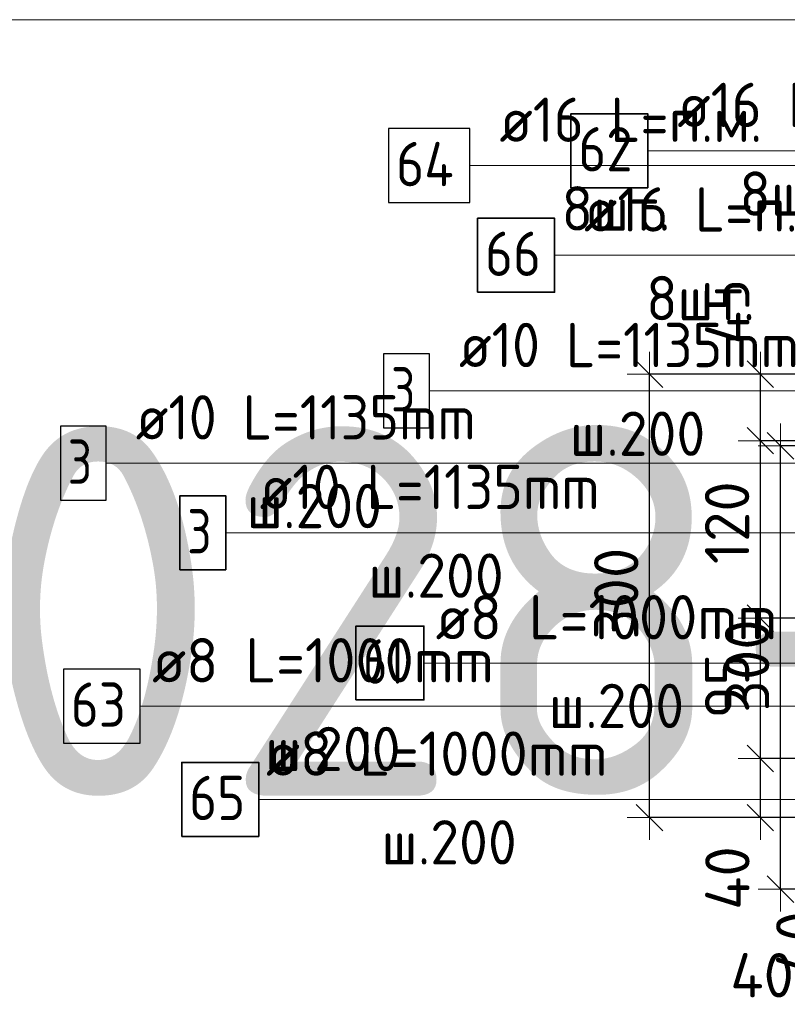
# Model space of a CAD drawing. Header units: metres. Extents: x -38 to 97, y -15 to 21.
# Tile 109 of 216: x 71.579 to 72.099, y 6.206 to 6.872. Entities that reach past the tile are written whole.
import ezdxf

# ---------------------------------------------------------------- set-up
doc = ezdxf.new("R2010")
doc.units = ezdxf.units.M
doc.header["$PDMODE"] = 65
for name, color, linetype, lineweight in [('XR$3$Арм.стержн. Арматура края', 96, 'Continuous', 35), ('XR$3$Арм.стержн. Хомут', 240, 'Continuous', 35), ('XR$3$Арм.стержн.горизонт. 1', 180, 'Continuous', 35), ('XR$4$Арм.стержн. Арматура края', 96, 'Continuous', 35), ('XR$4$Арм.стержн. Хомут', 240, 'Continuous', 35), ('XR$4$Арм.стержн.горизонт. 1', 180, 'Continuous', 35), ('XR$4$Размерная линия (1)', 7, 'Continuous', 13), ('XR$6$Арм.стержн. Арматура края', 96, 'Continuous', 35), ('XR$6$Арм.стержн. Хомут', 240, 'Continuous', 35), ('XR$6$Арм.стержн.горизонт. 1', 180, 'Continuous', 35), ('XR$6$Размерная линия (1)', 7, 'Continuous', 13)]:
    doc.layers.add(name, color=color, linetype=linetype, lineweight=lineweight)
doc.styles.add('ISOCPEUR', font='txt')
doc.dimstyles.new('DIMSTYLE_12', dxfattribs={"dimtxt": 0.03, "dimasz": 0.03, "dimexe": 0, "dimexo": 0, "dimgap": 0.015, "dimtad": 2, "dimdec": 0, "dimlfac": 1000, "dimrnd": 1, "dimzin": 12, "dimdsep": 46, "dimtxsty": 'ISOCPEUR', "dimblk1": 'ALL_ML_STRICH', "dimblk2": 'ALL_ML_STRICH', "dimsah": 1, "dimcen": 0, "dimclrd": 7, "dimclre": 256, "dimclrt": 7, "dimadec": 0, "dimazin": 0, "dimtfac": 1, "dimtdec": 0, "dimtix": 1, "dimtmove": 2, "dimatfit": 3, "dimfxl": 0, "dimtzin": 0, "dimlwd": 0, "dimlwe": -3, "dimarcsym": 0})
doc.dimstyles.new('DIMSTYLE_14', dxfattribs={"dimtxt": 0.03, "dimasz": 0.03, "dimexe": 0, "dimexo": 0, "dimgap": 0.015, "dimtad": 2, "dimdec": 0, "dimlfac": 1000, "dimrnd": 1, "dimzin": 12, "dimdsep": 46, "dimtxsty": 'ISOCPEUR', "dimblk1": 'ALL_ML_STRICH', "dimblk2": 'ALL_ML_STRICH', "dimsah": 1, "dimcen": 0, "dimclrd": 7, "dimclre": 256, "dimclrt": 7, "dimadec": 0, "dimazin": 0, "dimtfac": 1, "dimtdec": 0, "dimtix": 1, "dimtmove": 2, "dimatfit": 3, "dimfxl": 0, "dimtvp": 1.2, "dimtzin": 0, "dimlwd": 0, "dimlwe": -3, "dimarcsym": 0})
doc.dimstyles.new('DIMSTYLE_16', dxfattribs={"dimtxt": 0.03, "dimasz": 0.03, "dimexe": 0, "dimexo": 0, "dimgap": 0.015, "dimtad": 0, "dimdec": 0, "dimlfac": 1000, "dimrnd": 1, "dimzin": 12, "dimdsep": 46, "dimtxsty": 'ISOCPEUR', "dimblk1": 'ALL_ML_STRICH', "dimblk2": 'ALL_ML_STRICH', "dimsah": 1, "dimcen": 0, "dimclrd": 7, "dimclre": 256, "dimclrt": 7, "dimadec": 0, "dimazin": 0, "dimtfac": 1, "dimtdec": 0, "dimtix": 1, "dimtmove": 2, "dimatfit": 3, "dimfxl": 0, "dimtvp": 1.2, "dimtzin": 0, "dimlwd": 0, "dimlwe": -3, "dimarcsym": 0})

# ---------------------------------------------------------------- blocks, each defined once
blk = doc.blocks.new('ALL_ML_STRICH')
at = {"color": 0, "linetype": 'ByBlock', "lineweight": -2}
for p, q in [((0, -0.5), (0, 0.5)), ((-0.3, -0.3), (0.3, 0.3)), ((-1, 0), (0.5, 0))]:
    blk.add_line(p, q, dxfattribs=at)
blk = doc.blocks.new('*D348')
at = {"layer": 'DEFPOINTS', "color": 7, "linetype": 'Continuous', "lineweight": 13, "transparency": 33554687}
for p in [(72.21436, 6.58345), (72.09402, 6.28345), (72.21432, 6.28345)]:
    blk.add_point(p, dxfattribs=at)
at = {"layer": 'XR$4$Размерная линия (1)', "color": 9, "linetype": 'Continuous', "lineweight": -2, "true_color": 0xc7c7c7, "transparency": 33554687}
for p, q in [((72.19436, 6.58345), (72.09402, 6.58345)), ((72.19432, 6.28345), (72.09402, 6.28345))]:
    blk.add_line(p, q, dxfattribs=at)
at = {"layer": 'XR$4$Размерная линия (1)', "color": 7, "linetype": 'Continuous', "lineweight": -2, "transparency": 33554687}
blk.add_line((72.09402, 6.28345), (72.09402, 6.58345), dxfattribs=at)
at = {"layer": 'XR$4$Размерная линия (1)', "color": 7, "linetype": 'Continuous', "lineweight": 13, "transparency": 33554687, "xscale": 0.03, "yscale": 0.03, "zscale": 0.03}
for p, rotation in [((72.09402, 6.58345), 90), ((72.09402, 6.28345), 270)]:
    blk.add_blockref('ALL_ML_STRICH', p, dxfattribs=dict(at, rotation=rotation))
at = {"layer": 'XR$4$Размерная линия (1)', "color": 7, "linetype": 'Continuous', "lineweight": 13, "transparency": 33554687, "insert": (72.07152, 6.43495), "char_height": 0.03, "width": 0.09, "attachment_point": 5, "rotation": 90, "style": 'ISOCPEUR'}
blk.add_mtext('\\A1;{300}', dxfattribs=at)
blk = doc.blocks.new('*D576')
at = {"layer": 'DEFPOINTS', "color": 7, "linetype": 'Continuous', "lineweight": 13, "transparency": 33554687}
for p in [(72.25428, 6.32345), (72.16902, 6.28345), (72.21432, 6.28345)]:
    blk.add_point(p, dxfattribs=at)
at = {"layer": 'XR$4$Размерная линия (1)', "color": 9, "linetype": 'Continuous', "lineweight": -2, "true_color": 0xc7c7c7, "transparency": 33554687}
for p, q in [((72.23428, 6.32345), (72.16902, 6.32345)), ((72.19432, 6.28345), (72.16902, 6.28345))]:
    blk.add_line(p, q, dxfattribs=at)
at = {"layer": 'XR$4$Размерная линия (1)', "color": 7, "linetype": 'Continuous', "lineweight": -2, "transparency": 33554687}
blk.add_line((72.16902, 6.28345), (72.16902, 6.32345), dxfattribs=at)
at = {"layer": 'XR$4$Размерная линия (1)', "color": 7, "linetype": 'Continuous', "lineweight": 13, "transparency": 33554687, "xscale": 0.03, "yscale": 0.03, "zscale": 0.03}
for p, rotation in [((72.16902, 6.32345), 90), ((72.16902, 6.28345), 270)]:
    blk.add_blockref('ALL_ML_STRICH', p, dxfattribs=dict(at, rotation=rotation))
at = {"layer": 'XR$4$Размерная линия (1)', "color": 7, "linetype": 'Continuous', "lineweight": 13, "transparency": 33554687, "insert": (72.10616, 6.24707), "char_height": 0.03, "width": 0.06, "attachment_point": 5, "rotation": 90, "style": 'ISOCPEUR'}
blk.add_mtext('\\A1;{40}', dxfattribs=at)
blk = doc.blocks.new('*D793')
at = {"layer": 'DEFPOINTS', "color": 7, "linetype": 'Continuous', "lineweight": 13, "transparency": 33554687}
for p in [(72.1258, 6.63192), (72.00546, 6.33192), (72.12577, 6.33192)]:
    blk.add_point(p, dxfattribs=at)
at = {"layer": 'XR$6$Размерная линия (1)', "color": 9, "linetype": 'Continuous', "lineweight": -2, "true_color": 0xc7c7c7, "transparency": 33554687}
for p, q in [((72.1058, 6.63192), (72.00546, 6.63192)), ((72.10577, 6.33192), (72.00546, 6.33192))]:
    blk.add_line(p, q, dxfattribs=at)
at = {"layer": 'XR$6$Размерная линия (1)', "color": 7, "linetype": 'Continuous', "lineweight": -2, "transparency": 33554687}
blk.add_line((72.00546, 6.33192), (72.00546, 6.63192), dxfattribs=at)
at = {"layer": 'XR$6$Размерная линия (1)', "color": 7, "linetype": 'Continuous', "lineweight": 13, "transparency": 33554687, "xscale": 0.03, "yscale": 0.03, "zscale": 0.03}
for p, rotation in [((72.00546, 6.63192), 90), ((72.00546, 6.33192), 270)]:
    blk.add_blockref('ALL_ML_STRICH', p, dxfattribs=dict(at, rotation=rotation))
at = {"layer": 'XR$6$Размерная линия (1)', "color": 7, "linetype": 'Continuous', "lineweight": 13, "transparency": 33554687, "insert": (71.98296, 6.48342), "char_height": 0.03, "width": 0.09, "attachment_point": 5, "rotation": 90, "style": 'ISOCPEUR'}
blk.add_mtext('\\A1;{300}', dxfattribs=at)
blk = doc.blocks.new('*D795')
at = {"layer": 'DEFPOINTS', "color": 7, "linetype": 'Continuous', "lineweight": 13, "transparency": 33554687}
for p in [(72.16573, 6.37192), (72.1258, 6.33192), (72.1258, 6.25669)]:
    blk.add_point(p, dxfattribs=at)
at = {"layer": 'XR$6$Размерная линия (1)', "color": 9, "linetype": 'Continuous', "lineweight": -2, "true_color": 0xc7c7c7, "transparency": 33554687}
for p, q in [((72.16573, 6.35192), (72.16573, 6.25669)), ((72.1258, 6.31192), (72.1258, 6.25669))]:
    blk.add_line(p, q, dxfattribs=at)
at = {"layer": 'XR$6$Размерная линия (1)', "color": 7, "linetype": 'Continuous', "lineweight": -2, "transparency": 33554687}
blk.add_line((72.1258, 6.25669), (72.16573, 6.25669), dxfattribs=at)
at = {"layer": 'XR$6$Размерная линия (1)', "color": 7, "linetype": 'Continuous', "lineweight": 13, "transparency": 33554687, "xscale": 0.03, "yscale": 0.03, "zscale": 0.03, "rotation": 180}
blk.add_blockref('ALL_ML_STRICH', (72.1258, 6.25669), dxfattribs=at)
at = {"layer": 'XR$6$Размерная линия (1)', "color": 7, "linetype": 'Continuous', "lineweight": 13, "transparency": 33554687, "xscale": 0.03, "yscale": 0.03, "zscale": 0.03}
blk.add_blockref('ALL_ML_STRICH', (72.16573, 6.25669), dxfattribs=at)
at = {"layer": 'XR$6$Размерная линия (1)', "color": 7, "linetype": 'Continuous', "lineweight": 13, "transparency": 33554687, "insert": (72.08165, 6.22533), "char_height": 0.03, "width": 0.06, "attachment_point": 5, "style": 'ISOCPEUR'}
blk.add_mtext('\\A1;{40}', dxfattribs=at)
blk = doc.blocks.new('*D967')
at = {"layer": 'DEFPOINTS', "color": 7, "linetype": 'Continuous', "lineweight": 13, "transparency": 33554687}
for p in [(72.16573, 6.37192), (72.08046, 6.33192), (72.12577, 6.33192)]:
    blk.add_point(p, dxfattribs=at)
at = {"layer": 'XR$6$Размерная линия (1)', "color": 9, "linetype": 'Continuous', "lineweight": -2, "true_color": 0xc7c7c7, "transparency": 33554687}
for p, q in [((72.14573, 6.37192), (72.08046, 6.37192)), ((72.10577, 6.33192), (72.08046, 6.33192))]:
    blk.add_line(p, q, dxfattribs=at)
at = {"layer": 'XR$6$Размерная линия (1)', "color": 7, "linetype": 'Continuous', "lineweight": -2, "transparency": 33554687}
blk.add_line((72.08046, 6.33192), (72.08046, 6.37192), dxfattribs=at)
at = {"layer": 'XR$6$Размерная линия (1)', "color": 7, "linetype": 'Continuous', "lineweight": 13, "transparency": 33554687, "xscale": 0.03, "yscale": 0.03, "zscale": 0.03}
for p, rotation in [((72.08046, 6.37192), 90), ((72.08046, 6.33192), 270)]:
    blk.add_blockref('ALL_ML_STRICH', p, dxfattribs=dict(at, rotation=rotation))
at = {"layer": 'XR$6$Размерная линия (1)', "color": 7, "linetype": 'Continuous', "lineweight": 13, "transparency": 33554687, "insert": (72.05817, 6.29102), "char_height": 0.03, "width": 0.06, "attachment_point": 5, "rotation": 90, "style": 'ISOCPEUR'}
blk.add_mtext('\\A1;{40}', dxfattribs=at)
blk = doc.blocks.new('*D968')
at = {"layer": 'DEFPOINTS', "color": 7, "linetype": 'Continuous', "lineweight": 13, "transparency": 33554687}
for p in [(72.16573, 6.46692), (72.08046, 6.37192), (72.16573, 6.37192)]:
    blk.add_point(p, dxfattribs=at)
at = {"layer": 'XR$6$Размерная линия (1)', "color": 9, "linetype": 'Continuous', "lineweight": -2, "true_color": 0xc7c7c7, "transparency": 33554687}
for p, q in [((72.14573, 6.46692), (72.08046, 6.46692)), ((72.14573, 6.37192), (72.08046, 6.37192))]:
    blk.add_line(p, q, dxfattribs=at)
at = {"layer": 'XR$6$Размерная линия (1)', "color": 7, "linetype": 'Continuous', "lineweight": -2, "transparency": 33554687}
blk.add_line((72.08046, 6.37192), (72.08046, 6.46692), dxfattribs=at)
at = {"layer": 'XR$6$Размерная линия (1)', "color": 7, "linetype": 'Continuous', "lineweight": 13, "transparency": 33554687, "xscale": 0.03, "yscale": 0.03, "zscale": 0.03}
for p, rotation in [((72.08046, 6.46692), 90), ((72.08046, 6.37192), 270)]:
    blk.add_blockref('ALL_ML_STRICH', p, dxfattribs=dict(at, rotation=rotation))
at = {"layer": 'XR$6$Размерная линия (1)', "color": 7, "linetype": 'Continuous', "lineweight": 13, "transparency": 33554687, "insert": (72.05796, 6.42092), "char_height": 0.03, "width": 0.06, "attachment_point": 5, "rotation": 90, "style": 'ISOCPEUR'}
blk.add_mtext('\\A1;{95}', dxfattribs=at)
blk = doc.blocks.new('*D969')
at = {"layer": 'DEFPOINTS', "color": 7, "linetype": 'Continuous', "lineweight": 13, "transparency": 33554687}
for p in [(72.16577, 6.58692), (72.08046, 6.46692), (72.16573, 6.46692)]:
    blk.add_point(p, dxfattribs=at)
at = {"layer": 'XR$6$Размерная линия (1)', "color": 9, "linetype": 'Continuous', "lineweight": -2, "true_color": 0xc7c7c7, "transparency": 33554687}
for p, q in [((72.14577, 6.58692), (72.08046, 6.58692)), ((72.14573, 6.46692), (72.08046, 6.46692))]:
    blk.add_line(p, q, dxfattribs=at)
at = {"layer": 'XR$6$Размерная линия (1)', "color": 7, "linetype": 'Continuous', "lineweight": -2, "transparency": 33554687}
blk.add_line((72.08046, 6.46692), (72.08046, 6.58692), dxfattribs=at)
at = {"layer": 'XR$6$Размерная линия (1)', "color": 7, "linetype": 'Continuous', "lineweight": 13, "transparency": 33554687, "xscale": 0.03, "yscale": 0.03, "zscale": 0.03}
for p, rotation in [((72.08046, 6.58692), 90), ((72.08046, 6.46692), 270)]:
    blk.add_blockref('ALL_ML_STRICH', p, dxfattribs=dict(at, rotation=rotation))
at = {"layer": 'XR$6$Размерная линия (1)', "color": 7, "linetype": 'Continuous', "lineweight": 13, "transparency": 33554687, "insert": (72.05796, 6.53142), "char_height": 0.03, "width": 0.09, "attachment_point": 5, "rotation": 90, "style": 'ISOCPEUR'}
blk.add_mtext('\\A1;{120}', dxfattribs=at)
blk = doc.blocks.new('*D970')
at = {"layer": 'DEFPOINTS', "color": 7, "linetype": 'Continuous', "lineweight": 13, "transparency": 33554687}
for p in [(72.12577, 6.63192), (72.08046, 6.58692), (72.16577, 6.58692)]:
    blk.add_point(p, dxfattribs=at)
at = {"layer": 'XR$6$Размерная линия (1)', "color": 9, "linetype": 'Continuous', "lineweight": -2, "true_color": 0xc7c7c7, "transparency": 33554687}
for p, q in [((72.10577, 6.63192), (72.08046, 6.63192)), ((72.14577, 6.58692), (72.08046, 6.58692))]:
    blk.add_line(p, q, dxfattribs=at)
at = {"layer": 'XR$6$Размерная линия (1)', "color": 7, "linetype": 'Continuous', "lineweight": -2, "transparency": 33554687}
blk.add_line((72.08046, 6.58692), (72.08046, 6.63192), dxfattribs=at)
at = {"layer": 'XR$6$Размерная линия (1)', "color": 7, "linetype": 'Continuous', "lineweight": 13, "transparency": 33554687, "xscale": 0.03, "yscale": 0.03, "zscale": 0.03}
for p, rotation in [((72.08046, 6.63192), 90), ((72.08046, 6.58692), 270)]:
    blk.add_blockref('ALL_ML_STRICH', p, dxfattribs=dict(at, rotation=rotation))
at = {"layer": 'XR$6$Размерная линия (1)', "color": 7, "linetype": 'Continuous', "lineweight": 13, "transparency": 33554687, "insert": (72.05806, 6.67421), "char_height": 0.03, "width": 0.06, "attachment_point": 5, "rotation": 90, "style": 'ISOCPEUR'}
blk.add_mtext('\\A1;{45}', dxfattribs=at)

msp = doc.modelspace()

# ---------------------------------------------------------------- linework, layer by layer
at = {"color": 7, "linetype": 'Continuous', "lineweight": 13, "transparency": 33554687}
msp.add_line((86.41979, 6.87171), (67.91979, 6.87171), dxfattribs=at)
at = {"layer": 'XR$3$Арм.стержн. Арматура края', "color": 7, "linetype": 'Continuous', "lineweight": 13, "transparency": 33554687}
msp.add_line((71.85659, 6.62065), (72.16359, 6.62065), dxfattribs=at)
at = {"layer": 'XR$3$Арм.стержн. Арматура края', "color": 7, "linetype": 'Continuous', "lineweight": 25, "transparency": 33554687}
msp.add_lwpolyline([(71.82559, 6.59565), (71.85659, 6.59565), (71.85659, 6.64565), (71.82559, 6.64565), (71.82559, 6.59565)], dxfattribs=at)
at = {"layer": 'XR$3$Арм.стержн. Хомут', "color": 7, "linetype": 'Continuous', "lineweight": 13, "transparency": 33554687}
msp.add_line((71.85279, 6.43651), (72.13879, 6.43651), dxfattribs=at)
at = {"layer": 'XR$3$Арм.стержн. Хомут', "color": 7, "linetype": 'Continuous', "lineweight": 35, "transparency": 33554687}
msp.add_lwpolyline([(71.80679, 6.41151), (71.85279, 6.41151), (71.85279, 6.46151), (71.80679, 6.46151), (71.80679, 6.41151)], dxfattribs=at)
at = {"layer": 'XR$3$Арм.стержн.горизонт. 1', "color": 7, "linetype": 'Continuous', "lineweight": 13, "transparency": 33554687}
msp.add_line((72.00431, 6.78305), (72.23031, 6.78305), dxfattribs=at)
at = {"layer": 'XR$3$Арм.стержн.горизонт. 1', "color": 7, "linetype": 'Continuous', "lineweight": 35, "transparency": 33554687}
msp.add_lwpolyline([(71.95231, 6.75805), (72.00431, 6.75805), (72.00431, 6.80805), (71.95231, 6.80805), (71.95231, 6.75805)], dxfattribs=at)
at = {"layer": 'XR$4$Арм.стержн. Арматура края', "color": 7, "linetype": 'Continuous', "lineweight": 13, "transparency": 33554687}
for p, q in [((71.71872, 6.52464), (72.02872, 6.52464)), ((72.02872, 6.52464), (72.24432, 6.52464))]:
    msp.add_line(p, q, dxfattribs=at)
at = {"layer": 'XR$4$Арм.стержн. Арматура края', "color": 7, "linetype": 'Continuous', "lineweight": 35, "transparency": 33554687}
msp.add_lwpolyline([(71.68772, 6.49964), (71.71872, 6.49964), (71.71872, 6.54964), (71.68772, 6.54964), (71.68772, 6.49964)], dxfattribs=at)
at = {"layer": 'XR$4$Арм.стержн. Хомут', "color": 7, "linetype": 'Continuous', "lineweight": 13, "transparency": 33554687}
for p, q in [((71.74104, 6.34423), (72.02404, 6.34423)), ((72.02404, 6.34423), (72.24328, 6.34423))]:
    msp.add_line(p, q, dxfattribs=at)
at = {"layer": 'XR$4$Арм.стержн. Хомут', "color": 7, "linetype": 'Continuous', "lineweight": 35, "transparency": 33554687}
msp.add_lwpolyline([(71.68904, 6.31923), (71.74104, 6.31923), (71.74104, 6.36923), (71.68904, 6.36923), (71.68904, 6.31923)], dxfattribs=at)
at = {"layer": 'XR$4$Арм.стержн.горизонт. 1', "color": 7, "linetype": 'Continuous', "lineweight": 13, "transparency": 33554687}
msp.add_line((71.9412, 6.71235), (72.1672, 6.71235), dxfattribs=at)
at = {"layer": 'XR$4$Арм.стержн.горизонт. 1', "color": 7, "linetype": 'Continuous', "lineweight": 35, "transparency": 33554687}
msp.add_lwpolyline([(71.8892, 6.68735), (71.9412, 6.68735), (71.9412, 6.73735), (71.8892, 6.73735), (71.8892, 6.68735)], dxfattribs=at)
at = {"layer": 'XR$6$Арм.стержн. Арматура края', "color": 7, "linetype": 'Continuous', "lineweight": 13, "transparency": 33554687}
for p, q in [((71.63789, 6.57172), (71.94489, 6.57172)), ((71.94489, 6.57172), (72.15577, 6.57172))]:
    msp.add_line(p, q, dxfattribs=at)
at = {"layer": 'XR$6$Арм.стержн. Арматура края', "color": 7, "linetype": 'Continuous', "lineweight": 25, "transparency": 33554687}
msp.add_lwpolyline([(71.60689, 6.54672), (71.63789, 6.54672), (71.63789, 6.59672), (71.60689, 6.59672), (71.60689, 6.54672)], dxfattribs=at)
at = {"layer": 'XR$6$Арм.стержн. Хомут', "color": 7, "linetype": 'Continuous', "lineweight": 13, "transparency": 33554687}
for p, q in [((71.66096, 6.40738), (71.94696, 6.40738)), ((71.94696, 6.40738), (72.15473, 6.40738))]:
    msp.add_line(p, q, dxfattribs=at)
at = {"layer": 'XR$6$Арм.стержн. Хомут', "color": 7, "linetype": 'Continuous', "lineweight": 25, "transparency": 33554687}
msp.add_lwpolyline([(71.60896, 6.38238), (71.66096, 6.38238), (71.66096, 6.43238), (71.60896, 6.43238), (71.60896, 6.38238)], dxfattribs=at)
at = {"layer": 'XR$6$Арм.стержн.горизонт. 1', "color": 7, "linetype": 'Continuous', "lineweight": 13, "transparency": 33554687}
msp.add_line((71.88397, 6.77302), (72.10997, 6.77302), dxfattribs=at)
at = {"layer": 'XR$6$Арм.стержн.горизонт. 1', "color": 7, "linetype": 'Continuous', "lineweight": 25, "transparency": 33554687}
msp.add_lwpolyline([(71.82897, 6.74802), (71.88397, 6.74802), (71.88397, 6.79802), (71.82897, 6.79802), (71.82897, 6.74802)], dxfattribs=at)

# ---------------------------------------------------------------- texts
at = {"color": 7, "linetype": 'Continuous', "lineweight": 35, "transparency": 33554687, "insert": (70.35063, 6.34671), "char_height": 0.25, "width": 2.7437149, "attachment_point": 7, "style": 'ISOCPEUR'}
msp.add_mtext('\\W0.96;ГОСТ 34028-2016', dxfattribs=at)
at = {"layer": 'XR$3$Арм.стержн. Арматура края', "color": 7, "linetype": 'Continuous', "lineweight": 25, "transparency": 33554687, "char_height": 0.03, "attachment_point": 7, "style": 'ISOCPEUR'}
for s, insert, width in [('\\W0.92;ø10 L=1135mm ', (71.87659, 6.63665), 0.2806692), ('\\W0.78;3', (71.83059, 6.60665), 0.0326407), ('\\W0.95;ш.200 ', (71.95159, 6.57665), 0.1311997)]:
    msp.add_mtext(s, dxfattribs=dict(at, insert=insert, width=width))
at = {"layer": 'XR$3$Арм.стержн. Хомут', "color": 7, "linetype": 'Continuous', "lineweight": 25, "transparency": 33554687, "char_height": 0.03, "attachment_point": 7, "style": 'ISOCPEUR'}
for s, insert, width in [('\\W0.96;ø8 L=1000mm ', (71.86079, 6.45251), 0.2722218), ('\\W0.75;61', (71.81179, 6.42251), 0.0472281), ('\\W0.95;ш.200 ', (71.93729, 6.39251), 0.1311995)]:
    msp.add_mtext(s, dxfattribs=dict(at, insert=insert, width=width))
at = {"layer": 'XR$3$Арм.стержн.горизонт. 1', "color": 7, "linetype": 'Continuous', "lineweight": 25, "transparency": 33554687, "char_height": 0.03, "attachment_point": 7, "style": 'ISOCPEUR'}
for s, insert, width in [('\\W0.94;ø16 L=п.м.', (72.02431, 6.79905), 0.199983), ('\\W0.87;62', (71.95731, 6.76905), 0.0550811), ('\\W0.94;8шт. ', (72.06631, 6.73905), 0.1161286)]:
    msp.add_mtext(s, dxfattribs=dict(at, insert=insert, width=width))
at = {"layer": 'XR$4$Арм.стержн. Арматура края', "color": 7, "linetype": 'Continuous', "lineweight": 25, "transparency": 33554687, "char_height": 0.03, "attachment_point": 7, "style": 'ISOCPEUR'}
for s, insert, width in [('\\W0.92;ø10 L=1135mm ', (71.74172, 6.54064), 0.2806692), ('\\W0.78;3', (71.69272, 6.51064), 0.0326407), ('\\W0.95;ш.200 ', (71.81522, 6.48064), 0.1311995)]:
    msp.add_mtext(s, dxfattribs=dict(at, insert=insert, width=width))
at = {"layer": 'XR$4$Арм.стержн. Хомут', "color": 7, "linetype": 'Continuous', "lineweight": 25, "transparency": 33554687, "char_height": 0.03, "attachment_point": 7, "style": 'ISOCPEUR'}
for s, insert, width in [('\\W0.96;ø8 L=1000mm ', (71.74604, 6.36023), 0.2722217), ('\\W0.87;65', (71.69404, 6.33023), 0.0550812), ('\\W0.95;ш.200 ', (71.82404, 6.30023), 0.1311997)]:
    msp.add_mtext(s, dxfattribs=dict(at, insert=insert, width=width))
at = {"layer": 'XR$4$Арм.стержн.горизонт. 1', "color": 7, "linetype": 'Continuous', "lineweight": 25, "transparency": 33554687, "char_height": 0.03, "attachment_point": 7, "style": 'ISOCPEUR'}
for s, insert, width in [('\\W0.94;ø16 L=п.м.', (71.9612, 6.72835), 0.1999831), ('\\W0.87;66', (71.8942, 6.69835), 0.0550812), ('\\W0.94;8шт. ', (72.0032, 6.66835), 0.1161286)]:
    msp.add_mtext(s, dxfattribs=dict(at, insert=insert, width=width))
at = {"layer": 'XR$6$Арм.стержн. Арматура края', "color": 7, "linetype": 'Continuous', "lineweight": 18, "transparency": 33554687, "char_height": 0.03, "attachment_point": 7, "style": 'ISOCPEUR'}
for s, insert, width in [('\\W0.92;ø10 L=1135mm ', (71.65789, 6.58772), 0.2806692), ('\\W0.95;ш.200 ', (71.73289, 6.52772), 0.1311996)]:
    msp.add_mtext(s, dxfattribs=dict(at, insert=insert, width=width))
at = {"layer": 'XR$6$Арм.стержн. Арматура края', "color": 7, "linetype": 'Continuous', "lineweight": 25, "transparency": 33554687, "insert": (71.61189, 6.55772), "char_height": 0.03, "width": 0.0326407, "attachment_point": 7, "style": 'ISOCPEUR'}
msp.add_mtext('\\W0.78;3', dxfattribs=at)
at = {"layer": 'XR$6$Арм.стержн. Хомут', "color": 7, "linetype": 'Continuous', "lineweight": 18, "transparency": 33554687, "char_height": 0.03, "attachment_point": 7, "style": 'ISOCPEUR'}
for s, insert, width in [('\\W0.96;ø8 L=1000mm ', (71.66896, 6.42338), 0.2722217), ('\\W0.95;ш.200 ', (71.74546, 6.36338), 0.1311997)]:
    msp.add_mtext(s, dxfattribs=dict(at, insert=insert, width=width))
at = {"layer": 'XR$6$Арм.стержн. Хомут', "color": 7, "linetype": 'Continuous', "lineweight": 25, "transparency": 33554687, "insert": (71.61396, 6.39338), "char_height": 0.03, "width": 0.0550812, "attachment_point": 7, "style": 'ISOCPEUR'}
msp.add_mtext('\\W0.87;63', dxfattribs=at)
at = {"layer": 'XR$6$Арм.стержн.горизонт. 1', "color": 7, "linetype": 'Continuous', "lineweight": 25, "transparency": 33554687, "char_height": 0.03, "attachment_point": 7, "style": 'ISOCPEUR'}
for s, insert, width in [('\\W0.94;ø16 L=п.м.', (71.90397, 6.78902), 0.1999832), ('\\W0.88;64', (71.83397, 6.75902), 0.0581994), ('\\W0.94;8шт. ', (71.94597, 6.72902), 0.1161286)]:
    msp.add_mtext(s, dxfattribs=dict(at, insert=insert, width=width))

# ---------------------------------------------------------------- dimensions: what is measured, and where the dimension line sits
at = {"layer": 'XR$4$Размерная линия (1)', "color": 7, "linetype": 'Continuous', "lineweight": 13, "transparency": 33554687}
for base, p2, dimstyle, picture, middle in [((72.09402, 6.58345), (72.19436, 6.58345), 'DIMSTYLE_12', '*D348', (72.07152, 6.43495)), ((72.16902, 6.32345), (72.23428, 6.32345), 'DIMSTYLE_14', '*D576', (72.10616, 6.24707))]:
    dim = msp.add_linear_dim(base=base, p1=(72.19432, 6.28345), p2=p2, angle=90, dimstyle=dimstyle, override={"dimpost": '<>', "dimclrd": 7, "dimclre": 9, "dimclrt": 7, "dimlwd": 0, "dimlwe": 65533}, dxfattribs=at)
    dim.commit()
    dim.dimension.update_dxf_attribs({"geometry": picture, "text_midpoint": middle, "dimtype": 160})
at = {"layer": 'XR$6$Размерная линия (1)', "color": 7, "linetype": 'Continuous', "lineweight": 13, "transparency": 33554687}
for base, p1, p2, dimstyle, picture, middle in [((72.08046, 6.63192), (72.14577, 6.58692), (72.10577, 6.63192), 'DIMSTYLE_14', '*D970', (72.05806, 6.67421)), ((72.00546, 6.63192), (72.10577, 6.33192), (72.1058, 6.63192), 'DIMSTYLE_12', '*D793', (71.98296, 6.48342)), ((72.08046, 6.58692), (72.14573, 6.46692), (72.14577, 6.58692), 'DIMSTYLE_12', '*D969', (72.05796, 6.53142)), ((72.08046, 6.46692), (72.14573, 6.37192), (72.14573, 6.46692), 'DIMSTYLE_12', '*D968', (72.05796, 6.42092)), ((72.08046, 6.37192), (72.10577, 6.33192), (72.14573, 6.37192), 'DIMSTYLE_14', '*D967', (72.05817, 6.29102))]:
    dim = msp.add_linear_dim(base=base, p1=p1, p2=p2, angle=90, dimstyle=dimstyle, override={"dimpost": '<>', "dimclrd": 7, "dimclre": 9, "dimclrt": 7, "dimlwd": 0, "dimlwe": 65533}, dxfattribs=at)
    dim.commit()
    dim.dimension.update_dxf_attribs({"geometry": picture, "text_midpoint": middle, "dimtype": 160})
dim = msp.add_linear_dim(base=(72.16573, 6.25669), p1=(72.1258, 6.31192), p2=(72.16573, 6.35192), dimstyle='DIMSTYLE_16', override={"dimpost": '<>', "dimclrd": 7, "dimclre": 9, "dimclrt": 7, "dimlwd": 0, "dimlwe": 65533}, dxfattribs=at)
dim.commit()
dim.dimension.update_dxf_attribs({"geometry": '*D795', "text_midpoint": (72.08165, 6.22533), "dimtype": 160})

doc.saveas('drawing.dxf')
